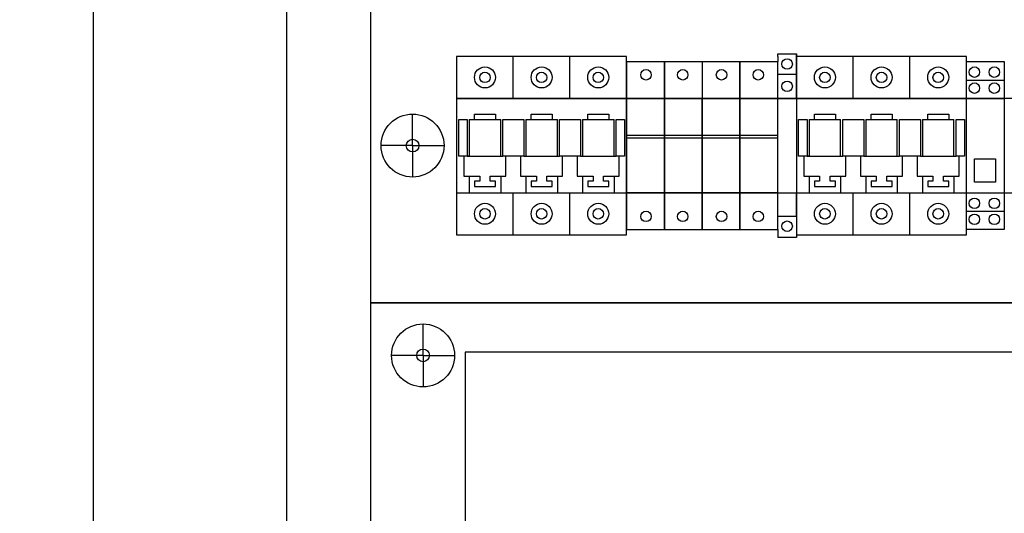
# Model space of a CAD drawing. Header units: centimetres. Extents: x -4250 to -484, y 169 to 6592.
# Tile 23 of 178: x -2796 to -2749, y 753 to 777. Entities that reach past the tile are written whole.
import ezdxf

# ---------------------------------------------------------------- set-up
doc = ezdxf.new("R2010")
doc.units = ezdxf.units.CM
doc.layers.add('1', color=7, linetype='Continuous')
doc.dimstyles.new('ISO-25', dxfattribs={"dimtxt": 2.5, "dimasz": 2.5, "dimexe": 1.25, "dimexo": 0.625, "dimtad": 1, "dimdsep": 46, "dimtxsty": 'Standard', "dimcen": 2.5, "dimadec": 0, "dimazin": 0, "dimtfac": 1, "dimtmove": 0, "dimatfit": 3, "dimfxl": 0, "dimarcsym": 0})

# ---------------------------------------------------------------- blocks, each defined once
blk = doc.blocks.new('*D108')
at = {"layer": '1', "color": 0, "lineweight": -2}
for p, q in [((-2783.865, 840.741), (-2793.697, 840.741)), ((-2792.447, 643.241), (-2792.447, 838.241)), ((-2783.865, 640.741), (-2793.697, 640.741))]:
    blk.add_line(p, q, dxfattribs=at)
at = {"layer": '1', "color": 0}
for points in [[(-2792.864, 838.241), (-2792.03, 838.241), (-2792.447, 840.741)], [(-2792.864, 643.241), (-2792.03, 643.241), (-2792.447, 640.741)]]:
    blk.add_solid(points, dxfattribs=at)
at = {"layer": 'Defpoints', "color": 0}
for p in [(-2792.447, 840.741), (-2783.24, 840.741), (-2783.24, 640.741)]:
    blk.add_point(p, dxfattribs=at)
at = {"layer": '1', "color": 0, "insert": (-2794.322, 740.741), "char_height": 2.5, "attachment_point": 5, "rotation": 90}
blk.add_mtext('200', dxfattribs=at)
blk = doc.blocks.new('108361_568740629')
for q in [(2.5, 49), (1, 47.5), (2.5, 46), (4, 47.5)]:
    blk.add_line((2.5, 47.5), q)
for points in [[(0, 50), (0, 0), (72, 0), (72, 50)], [(4.5, 47.65), (4.5, 2.35), (67.5, 2.35), (67.5, 47.65)]]:
    blk.add_lwpolyline(points, close=True)
for radius in [1.5, 0.3]:
    blk.add_circle((2.5, 47.5), radius)
at = {"flags": 1}
for tag, p in [('BD', (74.741, 16.453)), ('NK', (74.741, 14.461)), ('TYP', (74.741, 12.861)), ('PO', (74.741, 11.323))]:
    blk.add_attdef(tag, p, '', height=1, dxfattribs=at)
blk = doc.blocks.new('286690_1790574627')
for q in [(2, 9), (0.5, 7.5), (3.5, 7.5), (2, 6)]:
    blk.add_line((2, 7.5), q)
for points in [[(0, 0), (72, 0), (72, 15), (0, 15)], [(4.1, 5.25), (67.9, 5.25), (67.9, 9.75), (4.1, 9.75)]]:
    blk.add_lwpolyline(points, close=True)
for radius in [1.5, 0.3]:
    blk.add_circle((2, 7.5), radius)
at = {"flags": 1}
for tag, p in [('BD', (74.383, 9.534)), ('NK', (74.383, 7.542)), ('TYP', (74.383, 5.942)), ('PO', (74.383, 4.404))]:
    blk.add_attdef(tag, p, '', height=1, dxfattribs=at)
blk = doc.blocks.new('F952530410')
for p, q in [((0, 6.25), (1.8, 6.25)), ((0, 6.25), (0, -1.75)), ((1.8, 6.25), (1.8, 0)), ((1.8, 4.5), (1.8, 6.25)), ((1.8, 6.25), (3.6, 6.25)), ((3.6, 6.25), (3.6, 0)), ((3.6, 6.25), (5.4, 6.25)), ((5.4, 4.5), (5.4, 6.25)), ((5.4, 6.25), (5.4, 0)), ((5.4, 6.25), (7.2, 6.25)), ((7.2, -1.75), (7.2, 6.25)), ((0, 4.5), (1.8, 4.5)), ((1.8, 4.5), (3.6, 4.5)), ((1.8, 0), (1.8, 4.5)), ((3.6, 4.5), (5.4, 4.5)), ((3.6, 0), (3.6, 4.5)), ((5.4, 4.5), (7.2, 4.5)), ((5.4, 0), (5.4, 4.5)), ((0, 2.75), (1.8, 2.75)), ((0, 2.625), (1.8, 2.625)), ((1.8, 2.75), (3.6, 2.75)), ((1.8, 2.625), (3.6, 2.625)), ((3.6, 2.75), (5.4, 2.75)), ((3.6, 2.625), (5.4, 2.625)), ((5.4, 2.75), (7.2, 2.75)), ((5.4, 2.625), (7.2, 2.625)), ((1.8, 0), (0, 0)), ((1.8, -1.75), (1.8, 0.25)), ((1.8, 0), (1.8, -1.75)), ((3.6, 0), (1.8, 0)), ((3.6, -1.75), (3.6, 0.25)), ((3.6, 0), (3.6, -1.75)), ((5.4, 0), (3.6, 0)), ((5.4, -1.75), (5.4, 0.25)), ((5.4, 0), (5.4, -1.75)), ((7.2, 0), (5.4, 0)), ((0, -1.75), (1.8, -1.75)), ((1.8, -1.75), (3.6, -1.75)), ((3.6, -1.75), (5.4, -1.75)), ((5.4, -1.75), (7.2, -1.75))]:
    blk.add_line(p, q)
for centre in [(0.925, 5.625), (2.675, 5.625), (4.525, 5.625), (6.275, 5.625), (0.925, -1.125), (2.675, -1.125), (4.525, -1.125), (6.275, -1.125)]:
    blk.add_circle(centre, 0.25)
at = {"flags": 1}
for tag, p in [('BD', (7.734, 4.339)), ('NK', (7.734, 2.347)), ('TYP', (7.734, 0.747)), ('PO', (7.734, -0.791))]:
    blk.add_attdef(tag, p, '', height=1, dxfattribs=at)
blk = doc.blocks.new('F1975025')
for p, q in [((0, 4.5), (0, 6.25)), ((0, 6.25), (1.8, 6.25)), ((0, -1.75), (0, 6.25)), ((1.8, 6.25), (1.8, -1.75)), ((0, 5.375), (1.8, 5.375)), ((0, 4.5), (1.8, 4.5)), ((0.375, 1.375), (0.375, 1.625)), ((0.375, 1.625), (1.375, 1.625)), ((1.375, 1.625), (1.375, 1.25)), ((0.375, 0.5), (0.375, 1.375)), ((1.375, 1.375), (1.375, 0.5)), ((1.375, 0.5), (0.375, 0.5)), ((0, 0), (1.8, 0)), ((0, -1.75), (0, 0)), ((0, -0.875), (1.8, -0.875)), ((1.8, -1.75), (0, -1.75))]:
    blk.add_line(p, q)
for centre in [(0.375, 5.75), (1.324, 5.75), (0.375, 4.987), (1.324, 4.987), (0.375, -0.5), (1.324, -0.5), (0.375, -1.263), (1.324, -1.263)]:
    blk.add_circle(centre, 0.25)
at = {"flags": 1}
for tag, p in [('BD', (0.501, 3.531)), ('NK', (0.492, 2.257)), ('typ', (0.501, 1.274)), ('po', (0.492, 0))]:
    blk.add_attdef(tag, p, '', height=0.5, dxfattribs=at)
blk = doc.blocks.new('F1955003')
for p, q in [((8.1, 6.5), (0, 6.5)), ((0, 6.5), (0, -2)), ((2.7, 4.5), (2.7, 6.5)), ((5.4, 4.5), (5.4, 6.5)), ((8.1, -2), (8.1, 6.5)), ((0, 4.5), (2.7, 4.5)), ((2.7, 4.5), (5.4, 4.5)), ((5.4, 4.5), (8.1, 4.5)), ((8.1, 0), (8.1, 4.5)), ((0.1, 3.5), (0.5, 3.5)), ((0.1, 1.75), (0.1, 3.5)), ((0.5, 3.5), (0.5, 1.75)), ((0.6, 3.5), (2.1, 3.5)), ((0.6, 3.5), (0.6, 1.75)), ((0.85, 3.5), (0.85, 3.75)), ((0.85, 3.75), (1.85, 3.75)), ((1.85, 3.75), (1.85, 3.5)), ((2.1, 1.75), (2.1, 3.5)), ((2.2, 1.75), (2.2, 3.5)), ((2.2, 3.5), (3, 3.5)), ((2.4, 3.5), (3.2, 3.5)), ((3.2, 3.5), (3.2, 1.75)), ((3.3, 3.5), (4.8, 3.5)), ((3.3, 3.5), (3.3, 1.75)), ((3.55, 3.5), (3.55, 3.75)), ((3.55, 3.75), (4.55, 3.75)), ((4.55, 3.75), (4.55, 3.5)), ((4.8, 1.75), (4.8, 3.5)), ((4.9, 3.5), (5.7, 3.5)), ((4.9, 1.75), (4.9, 3.5)), ((5.1, 3.5), (5.9, 3.5)), ((5.9, 3.5), (5.9, 1.75)), ((6, 3.5), (7.5, 3.5)), ((6, 3.5), (6, 1.75)), ((6.25, 3.5), (6.25, 3.75)), ((6.25, 3.75), (7.25, 3.75)), ((7.25, 3.75), (7.25, 3.5)), ((7.5, 1.75), (7.5, 3.5)), ((7.6, 1.75), (7.6, 3.5)), ((7.6, 3.5), (8, 3.5)), ((8, 3.5), (8, 1.75)), ((0.6, 1.75), (0.1, 1.75)), ((0.35, 1.75), (0.35, 0.8)), ((0.35, 1.75), (0.35, 0.8)), ((0.5, 1.75), (0.6, 1.75)), ((0.5, 1.75), (0.6, 1.75)), ((0.5, 1.75), (0.6, 1.75)), ((0.5, 1.75), (0.6, 1.75)), ((0.6, 1.75), (2.1, 1.75)), ((0.6, 1.75), (2.1, 1.75)), ((0.6, 1.75), (2.1, 1.75)), ((0.6, 1.75), (2.1, 1.75)), ((2.1, 1.75), (2.2, 1.75)), ((2.1, 1.75), (2.2, 1.75)), ((2.1, 1.75), (2.2, 1.75)), ((2.1, 1.75), (2.2, 1.75)), ((3, 1.75), (2.2, 1.75)), ((2.35, 0.8), (2.35, 1.75)), ((2.35, 0.8), (2.35, 1.75)), ((3.2, 1.75), (2.4, 1.75)), ((3.05, 1.75), (3.05, 0.8)), ((3.05, 1.75), (3.05, 0.8)), ((3.2, 1.75), (3.3, 1.75)), ((3.2, 1.75), (3.3, 1.75)), ((3.2, 1.75), (3.3, 1.75)), ((3.2, 1.75), (3.3, 1.75)), ((3.3, 1.75), (4.8, 1.75)), ((3.3, 1.75), (4.8, 1.75)), ((3.3, 1.75), (4.8, 1.75)), ((3.3, 1.75), (4.8, 1.75)), ((4.8, 1.75), (4.9, 1.75)), ((4.8, 1.75), (4.9, 1.75)), ((4.8, 1.75), (4.9, 1.75)), ((4.8, 1.75), (4.9, 1.75)), ((5.7, 1.75), (4.9, 1.75)), ((5.05, 0.8), (5.05, 1.75)), ((5.05, 0.8), (5.05, 1.75)), ((5.9, 1.75), (5.1, 1.75)), ((5.75, 1.75), (5.75, 0.8)), ((5.75, 1.75), (5.75, 0.8)), ((5.9, 1.75), (6, 1.75)), ((5.9, 1.75), (6, 1.75)), ((5.9, 1.75), (6, 1.75)), ((5.9, 1.75), (6, 1.75)), ((6, 1.75), (7.5, 1.75)), ((6, 1.75), (7.5, 1.75)), ((6, 1.75), (7.5, 1.75)), ((6, 1.75), (7.5, 1.75)), ((7.5, 1.75), (7.6, 1.75)), ((7.5, 1.75), (7.6, 1.75)), ((7.5, 1.75), (7.6, 1.75)), ((7.5, 1.75), (7.6, 1.75)), ((8, 1.75), (7.6, 1.75)), ((7.75, 0.8), (7.75, 1.75)), ((7.75, 0.8), (7.75, 1.75)), ((0.35, 0.8), (1.1, 0.8)), ((0.35, 0.8), (1.1, 0.8)), ((0.6, 0.8), (0.6, 0)), ((0.6, 0.8), (0.6, 0)), ((0.85, 0.55), (0.85, 0.3)), ((1.1, 0.55), (0.85, 0.55)), ((1.1, 0.55), (0.85, 0.55)), ((0.85, 0.55), (0.85, 0.3)), ((1.1, 0.8), (1.1, 0.55)), ((1.1, 0.8), (1.1, 0.55)), ((1.6, 0.8), (2.35, 0.8)), ((1.6, 0.8), (2.35, 0.8)), ((1.6, 0.55), (1.6, 0.8)), ((1.6, 0.55), (1.6, 0.8)), ((1.85, 0.55), (1.6, 0.55)), ((1.85, 0.55), (1.6, 0.55)), ((1.85, 0.3), (1.85, 0.55)), ((1.85, 0.3), (1.85, 0.55)), ((2.1, 0.8), (2.1, 0)), ((2.1, 0.8), (2.1, 0)), ((3.05, 0.8), (3.8, 0.8)), ((3.05, 0.8), (3.8, 0.8)), ((3.3, 0.8), (3.3, 0)), ((3.3, 0.8), (3.3, 0)), ((3.55, 0.55), (3.55, 0.3)), ((3.8, 0.55), (3.55, 0.55)), ((3.8, 0.55), (3.55, 0.55)), ((3.55, 0.55), (3.55, 0.3)), ((3.8, 0.8), (3.8, 0.55)), ((3.8, 0.8), (3.8, 0.55)), ((4.3, 0.55), (4.3, 0.8)), ((4.3, 0.8), (5.05, 0.8)), ((4.3, 0.8), (5.05, 0.8)), ((4.3, 0.55), (4.3, 0.8)), ((4.55, 0.55), (4.3, 0.55)), ((4.55, 0.55), (4.3, 0.55)), ((4.55, 0.3), (4.55, 0.55)), ((4.55, 0.3), (4.55, 0.55)), ((4.8, 0.8), (4.8, 0)), ((4.8, 0.8), (4.8, 0)), ((5.75, 0.8), (6.5, 0.8)), ((5.75, 0.8), (6.5, 0.8)), ((6, 0.8), (6, 0)), ((6, 0.8), (6, 0)), ((6.25, 0.55), (6.25, 0.3)), ((6.5, 0.55), (6.25, 0.55)), ((6.5, 0.55), (6.25, 0.55)), ((6.25, 0.55), (6.25, 0.3)), ((6.5, 0.8), (6.5, 0.55)), ((6.5, 0.8), (6.5, 0.55)), ((7, 0.8), (7.75, 0.8)), ((7, 0.8), (7.75, 0.8)), ((7, 0.55), (7, 0.8)), ((7, 0.55), (7, 0.8)), ((7.25, 0.55), (7, 0.55)), ((7.25, 0.55), (7, 0.55)), ((7.25, 0.3), (7.25, 0.55)), ((7.25, 0.3), (7.25, 0.55)), ((7.5, 0.8), (7.5, 0)), ((7.5, 0.8), (7.5, 0)), ((0, 0), (2.7, 0)), ((0.85, 0.3), (1.85, 0.3)), ((0.85, 0.3), (1.85, 0.3)), ((2.7, -2), (2.7, 0)), ((2.7, 0), (5.4, 0)), ((3.55, 0.3), (4.55, 0.3)), ((3.55, 0.3), (4.55, 0.3)), ((5.4, -2), (5.4, 0)), ((5.4, 0), (8.1, 0)), ((6.25, 0.3), (7.25, 0.3)), ((6.25, 0.3), (7.25, 0.3)), ((0, -2), (8.1, -2))]:
    blk.add_line(p, q)
for centre, radius in [((1.35, 5.5), 0.5), ((1.35, 5.5), 0.25), ((4.05, 5.5), 0.5), ((4.05, 5.5), 0.25), ((6.75, 5.5), 0.5), ((6.75, 5.5), 0.25), ((1.35, -1), 0.5), ((1.35, -1), 0.25), ((4.05, -1), 0.5), ((4.05, -1), 0.25), ((6.75, -1), 0.5), ((6.75, -1), 0.25)]:
    blk.add_circle(centre, radius)
at = {"flags": 1}
for tag, p in [('BD', (8.82, 5.889)), ('NK', (8.82, 3.568)), ('TYP', (8.82, 2.156)), ('PO', (8.82, 0.642))]:
    blk.add_attdef(tag, p, '', height=0.5, dxfattribs=at)
blk = doc.blocks.new('248203_992423269')
for p, q in [((0, 6.625), (0.9, 6.625)), ((0, 6.5), (0, 6.625)), ((0, 6.625), (0.9, 6.625)), ((0.9, 6.625), (0.9, 6.5)), ((0.9, 5.65), (0.9, 6.625)), ((0, 6.5), (0, 6.25)), ((0, -1.75), (0, 6.25)), ((0.9, 6.5), (0.9, 6.25)), ((0.9, 6.25), (0.9, -1.75)), ((0, 5.65), (0.9, 5.65)), ((0, 5.65), (0.9, 5.65)), ((0, 5.65), (0.9, 5.65)), ((0.9, 4.5), (0.9, 5.65)), ((0.9, -1.12), (0.9, 0)), ((0, -1.12), (0.9, -1.12)), ((0, -1.75), (0, -2)), ((0.9, -1.75), (0.9, -2)), ((0, -2), (0, -2.125)), ((0.9, -2.125), (0, -2.125)), ((0.9, -2), (0.9, -2.125))]:
    blk.add_line(p, q)
at = {"linetype": 'Continuous'}
for p, q in [((0, 4.5), (0.9, 4.5)), ((0, 0), (0.9, 0))]:
    blk.add_line(p, q, dxfattribs=at)
for centre in [(0.45, 6.138), (0.45, 5.075), (0.45, -1.591)]:
    blk.add_circle(centre, 0.25, dxfattribs=at)
at = {"flags": 1}
for tag, p in [('BD', (1.754, 5.267)), ('NK', (1.754, 3.275)), ('TYP', (1.754, 1.674)), ('PO', (1.754, 0.137))]:
    blk.add_attdef(tag, p, '', height=1, dxfattribs=at)

msp = doc.modelspace()

# ---------------------------------------------------------------- linework, layer by layer
at = {"color": 3}
msp.add_lwpolyline([(-2783.2398, 840.7409), (-2783.2398, 640.7409), (-2703.2398, 640.7409), (-2703.2398, 840.7409)], close=True, dxfattribs=at)
msp.add_lwpolyline([(-2779.2398, 643.2409), (-2707.2398, 643.2409), (-2707.2398, 838.2409), (-2779.2398, 838.2409)], close=True)

# ---------------------------------------------------------------- block references
for name, p in [('286690_1790574627', (-2779.2398, 763.2409)), ('F1955003', (-2775.1398, 768.4909)), ('F952530410', (-2767.0398, 768.4909)), ('F1955003', (-2758.9398, 768.4909)), ('F1975025', (-2750.8398, 768.4909))]:
    msp.add_blockref(name, p)
at = {"layer": '1'}
for name, p in [('248203_992423269', (-2759.8398, 768.4909)), ('108361_568740629', (-2779.2398, 713.2409))]:
    msp.add_blockref(name, p, dxfattribs=at)

# ---------------------------------------------------------------- dimensions: what is measured, and where the dimension line sits
dim = msp.add_linear_dim(base=(-2792.4469, 840.7409), p1=(-2783.2398, 640.7409), p2=(-2783.2398, 840.7409), angle=90, dimstyle='ISO-25', dxfattribs=at)
dim.commit()
dim.dimension.update_dxf_attribs({"geometry": '*D108', "text_midpoint": (-2794.3219, 740.7409)})

doc.saveas('drawing.dxf')
